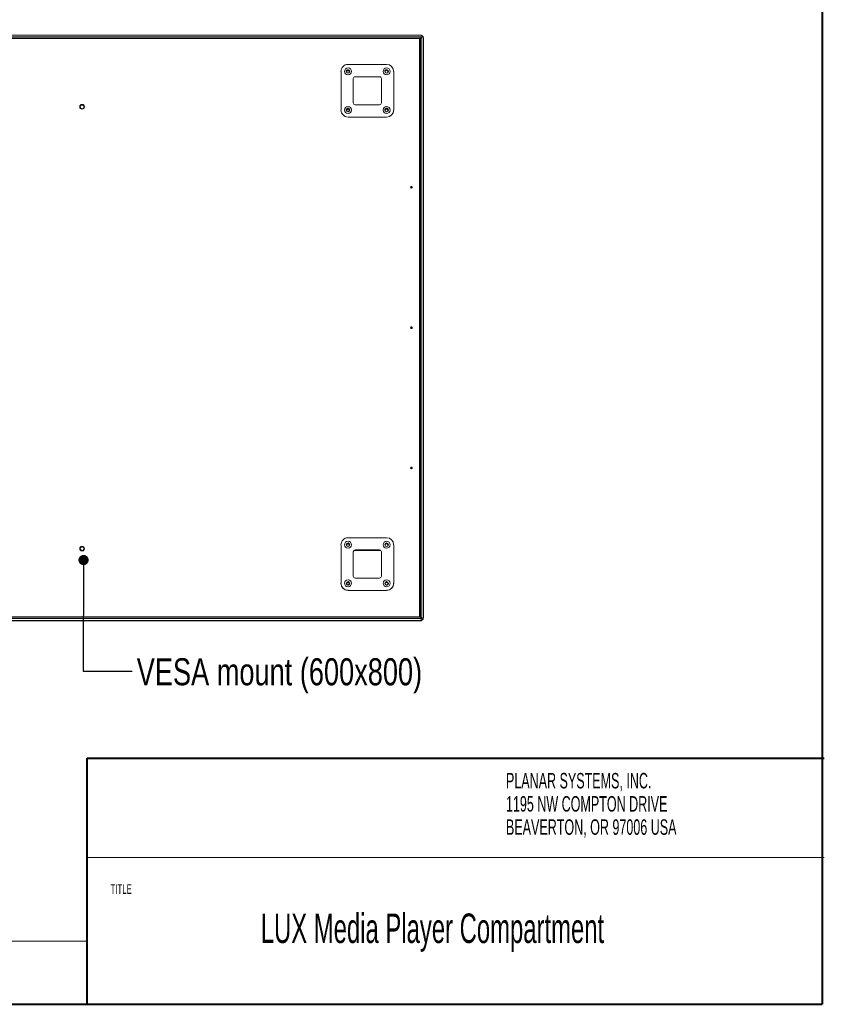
# Model space of a CAD drawing. Header units: millimetres. Extents: x 13 to 419, y 7 to 273.
# Tile 10 of 11: x 312 to 416, y 10 to 137. Entities that reach past the tile are written whole.
import ezdxf

# ---------------------------------------------------------------- set-up
doc = ezdxf.new("R2010")
doc.units = ezdxf.units.MM
doc.styles.add('SLDTEXTSTYLE0', font='TXT', dxfattribs={"width": 0.605})
doc.styles.add('SLDTEXTSTYLE1', font='TXT', dxfattribs={"width": 0.75})
doc.dimstyles.new('SLDDIMSTYLE0', dxfattribs={"dimtxt": 0, "dimasz": 1.3208, "dimexe": 0, "dimexo": 0.0625, "dimgap": 0, "dimtad": 0, "dimtih": 1, "dimtoh": 1, "dimdec": 0, "dimrnd": 1e-09, "dimzin": 0, "dimdsep": 46, "dimtxsty": 'Standard', "dimblk1": 'DOT', "dimblk2": 'DOT', "dimsah": 1, "dimcen": 0.09, "dimadec": 0, "dimazin": 0, "dimtfac": 1.3208, "dimtdec": 0, "dimtofl": 0, "dimtmove": 0, "dimatfit": 3, "dimldrblk": 'DOT', "dimfxl": 1, "dimfrac": 2, "dimtolj": 1, "dimtzin": 0, "dimarcsym": 0})

# ---------------------------------------------------------------- blocks, each defined once
blk = doc.blocks.new('SW_NOTE_0')
at = {"color": 0, "linetype": 'Continuous', "lineweight": 0, "char_height": 2, "attachment_point": 1, "style": 'SLDTEXTSTYLE0'}
for s, insert in [('PLANAR SYSTEMS, INC.', (0, 2.58)), ('1195 NW COMPTON DRIVE', (0, -0.42)), ('BEAVERTON, OR 97006 USA', (0, -3.42))]:
    blk.add_mtext(s, dxfattribs=dict(at, insert=insert))
blk = doc.blocks.new('SW_NOTE_1')
at = {"color": 0, "linetype": 'Continuous', "lineweight": 0, "char_height": 1.15, "attachment_point": 1, "style": 'SLDTEXTSTYLE0'}
for s, insert in [('THIS DRAWING CONTAINS INFORMATION PROPRIETARY TO PLANAR SYSTEMS, INC., ANY REPRODUCTION IN PART OR WHOLE WITHOUT THE WRITTEN PERMISSION OF PLANAR SYSTEMS', (0, 1.48)), ('IS PROHIBITED. THIS DRAWING IS SUPPLIED FOR INFORMATION, IDENTIFICATION, ENGINEERING, EVALUATION, AND/OR INSPECTION PURPOSES ONLY AND MAY NOT BE USED AS BASIS', (0, -0.67)), ('FOR THE MANUFACTURING OF PRODUCTS OR THE FURNISHING OF SERVICES TO PLANAR SYSTEMS OR TO ANY THIRD PARTY UNLESS AUTHORIZED IN WRITING BY PLANAR SYSTEMS.', (0, -2.82))]:
    blk.add_mtext(s, dxfattribs=dict(at, insert=insert))
blk = doc.blocks.new('Block1')
at = {"color": 7, "linetype": 'Continuous', "lineweight": 40}
for p, q in [((139.38, 178.08), (139.38, 209.83)), ((139.38, 209.83), (234.63, 209.83))]:
    blk.add_line(p, q, dxfattribs=at)
at = {"color": 7, "linetype": 'Continuous', "lineweight": 0}
for p, q in [((139.38, 209.83), (139.38, 178.08)), ((139.38, 209.83), (234.63, 209.83)), ((139.38, 197), (234.63, 197))]:
    blk.add_line(p, q, dxfattribs=at)
at = {"color": 7, "linetype": 'Continuous', "lineweight": 15}
for p, q in [((139.38, 186.2), (-8.21, 186.2)), ((-8.21, 186.2), (-8.21, 178.03))]:
    blk.add_line(p, q, dxfattribs=at)
at = {"color": 7, "linetype": 'Continuous', "lineweight": 0}
for name, p in [('SW_NOTE_0', (193.5, 205.36)), ('SW_NOTE_1', (-5.89, 183.49))]:
    blk.add_blockref(name, p, dxfattribs=at)
at = {"color": 7, "linetype": 'Continuous', "lineweight": 0, "insert": (142.4, 193.55), "char_height": 1.25, "attachment_point": 1, "style": 'SLDTEXTSTYLE0'}
blk.add_mtext('TITLE', dxfattribs=at)
blk = doc.blocks.new('_DOT')
at = {"color": 0, "linetype": 'ByBlock', "lineweight": -2}
blk.add_line((-0.5, 0), (-1, 0), dxfattribs=at)
at = {"color": 0, "linetype": 'ByBlock', "const_width": 0.5}
blk.add_lwpolyline([(-0.25, 0, 1), (0.25, 0, 1)], format="xyb", close=True, dxfattribs=at)

msp = doc.modelspace()

# ---------------------------------------------------------------- linework, layer by layer
at = {"color": 7, "linetype": 'Continuous', "lineweight": 40}
for p in [(416.05, 269.75), (15.75, 9.65)]:
    msp.add_line(p, (416.05, 9.65), dxfattribs=at)
at = {"color": 7, "linetype": 'Continuous', "lineweight": 0}
for p, q in [((364.09, 134.99), (233.94, 134.99)), ((364.32, 134.77), (233.71, 134.77)), ((233.88, 134.6), (364.15, 134.6)), ((233.94, 134.54), (364.09, 134.54)), ((364.09, 134.54), (233.94, 134.54)), ((233.94, 134.54), (364.09, 134.54)), ((364.09, 134.54), (364.02, 134.47)), ((364.02, 134.46), (364.09, 134.54)), ((364.02, 59.75), (364.02, 134.54)), ((364.09, 59.75), (364.09, 134.54)), ((364.32, 134.77), (364.15, 134.6)), ((364.15, 134.6), (364.15, 59.7)), ((364.32, 59.53), (364.32, 134.77)), ((364.41, 134.85), (364.41, 134.86)), ((364.55, 134.54), (364.55, 59.75)), ((359.79, 131.19), (354.8, 131.19)), ((353.9, 125.29), (353.9, 130.28)), ((354.88, 130.39), (354.73, 130.39)), ((354.84, 130.41), (354.77, 130.41)), ((359.87, 130.39), (359.72, 130.39)), ((359.83, 130.41), (359.76, 130.41)), ((360.7, 125.29), (360.7, 130.28)), ((355.48, 129.37), (355.48, 126.2)), ((358.89, 129.6), (355.71, 129.6)), ((355.71, 129.6), (355.71, 129.59)), ((358.89, 129.59), (355.71, 129.59)), ((358.89, 129.59), (358.89, 129.6)), ((359.11, 126.2), (359.11, 129.37)), ((320.16, 125.7), (320.16, 125.7)), ((320.73, 125.7), (320.73, 125.7)), ((353.9, 125.29), (353.9, 125.29)), ((355.71, 125.97), (358.89, 125.97)), ((360.7, 125.29), (360.7, 125.29)), ((354.8, 124.38), (354.8, 124.38)), ((354.8, 124.38), (359.79, 124.38)), ((354.8, 124.38), (359.79, 124.38)), ((359.79, 124.38), (359.79, 124.38)), ((362.89, 115.29), (362.89, 115.29)), ((363.08, 115.3), (363.08, 115.28)), ((363.1, 115.31), (363.1, 115.29)), ((363.1, 115.29), (363.1, 115.29)), ((362.89, 97.14), (362.89, 97.14)), ((363.08, 97.15), (363.08, 97.13)), ((363.1, 97.16), (363.1, 97.14)), ((363.1, 97.14), (363.1, 97.14)), ((362.89, 79), (362.89, 79)), ((363.08, 79.01), (363.08, 78.99)), ((363.1, 79.02), (363.1, 79)), ((363.1, 79), (363.1, 79)), ((353.9, 69.08), (353.9, 64.09)), ((354.8, 69.98), (359.79, 69.98)), ((360.7, 64.09), (360.7, 69.08)), ((320.16, 68.57), (320.16, 68.57)), ((320.73, 68.57), (320.73, 68.57)), ((355.48, 68.17), (355.48, 65)), ((358.89, 68.4), (355.71, 68.4)), ((355.71, 68.4), (355.71, 68.39)), ((358.89, 68.39), (355.71, 68.39)), ((359, 68.36), (355.71, 68.36)), ((355.71, 68.36), (355.71, 68.36)), ((359, 68.36), (355.71, 68.36)), ((359.01, 68.35), (355.71, 68.35)), ((355.71, 68.35), (355.71, 68.35)), ((359.02, 68.35), (355.71, 68.35)), ((358.89, 68.39), (358.89, 68.4)), ((359.11, 65), (359.11, 68.17)), ((353.9, 64.08), (353.9, 64.09)), ((355.71, 64.77), (358.89, 64.77)), ((360.7, 64.09), (360.7, 64.08)), ((354.8, 63.18), (359.79, 63.18)), ((354.8, 63.18), (354.8, 63.18)), ((354.8, 63.18), (359.79, 63.18)), ((359.79, 63.18), (359.79, 63.18)), ((233.71, 59.53), (364.32, 59.53)), ((364.15, 59.7), (233.88, 59.7)), ((364.09, 59.75), (233.94, 59.75)), ((364.09, 59.3), (233.94, 59.3)), ((233.94, 59.23), (364.09, 59.23)), ((233.94, 59.23), (364.09, 59.23)), ((364.02, 59.82), (364.09, 59.75)), ((364.09, 59.75), (364.02, 59.82)), ((364.09, 59.23), (364.09, 59.3)), ((364.32, 59.53), (364.15, 59.7)), ((364.4, 59.34), (364.4, 59.42)), ((364.41, 59.35), (364.41, 59.43)), ((364.43, 59.45), (364.43, 59.37)), ((364.55, 59.68), (364.55, 59.75))]:
    msp.add_line(p, q, dxfattribs=at)
at = {"color": 7, "linetype": 'Continuous', "lineweight": 0, "flags": 128}
for points in [[(355.03, 130.26), (355.02, 130.32), (354.98, 130.39)], [(360.02, 130.26), (360.01, 130.32), (359.97, 130.39)], [(355.03, 125.27), (355.02, 125.33), (354.98, 125.4)], [(360.02, 125.27), (360.01, 125.33), (359.97, 125.4)]]:
    msp.add_lwpolyline(points, dxfattribs=at)
at = {"color": 7, "linetype": 'Continuous', "lineweight": 0}
for centre, radius in [((354.8, 130.28), 0.45), ((354.8, 130.27), 0.236), ((354.8, 130.27), 0.229), ((354.8, 130.24), 0.179), ((359.79, 130.28), 0.45), ((359.79, 130.27), 0.236), ((359.79, 130.27), 0.229), ((359.79, 130.24), 0.179), ((320.44, 125.71), 0.304), ((320.44, 125.7), 0.286), ((320.44, 125.7), 0.243), ((354.8, 125.29), 0.45), ((354.8, 125.29), 0.236), ((354.8, 125.29), 0.229), ((354.8, 125.25), 0.179), ((359.79, 125.29), 0.45), ((359.79, 125.29), 0.236), ((359.79, 125.29), 0.229), ((359.79, 125.25), 0.179), ((362.99, 115.29), 0.118), ((362.99, 115.29), 0.107), ((362.99, 115.29), 0.0893), ((362.99, 97.14), 0.118), ((362.99, 97.14), 0.107), ((362.99, 97.14), 0.0893), ((362.99, 79), 0.118), ((362.99, 79), 0.107), ((362.99, 78.99), 0.0893), ((320.44, 68.58), 0.304), ((320.44, 68.57), 0.286), ((320.44, 68.57), 0.243), ((354.8, 69.08), 0.45), ((354.8, 69.07), 0.236), ((354.8, 69.07), 0.229), ((354.8, 69.03), 0.179), ((359.79, 69.08), 0.45), ((359.79, 69.07), 0.236), ((359.79, 69.07), 0.229), ((359.79, 69.03), 0.179), ((354.8, 64.09), 0.45), ((354.8, 64.08), 0.236), ((354.8, 64.08), 0.229), ((354.8, 64.05), 0.179), ((359.79, 64.09), 0.45), ((359.79, 64.08), 0.236), ((359.79, 64.08), 0.229), ((359.79, 64.05), 0.179)]:
    msp.add_circle(centre, radius, dxfattribs=at)
for centre, radius, start, end in [((354.8, 130.28), 0.907, 89.9918, 179.9926), ((359.79, 130.28), 0.907, 0.008, 90.0076), ((354.8, 130.27), 0.236, 89.9909, 179.9936), ((354.8, 130.24), 0.229, 40.5237, 175.6536), ((354.8, 130.24), 0.229, 4.3458, 175.6542), ((354.8, 130.23), 0.179, 0.0107, 179.9893), ((354.8, 130.24), 0.229, 66.6881, 114.1679), ((354.8, 130.27), 0.236, 0.0074, 90.0071), ((359.79, 130.27), 0.236, 89.9916, 179.9928), ((359.79, 130.24), 0.229, 40.5234, 175.6539), ((359.79, 130.24), 0.229, 4.3453, 175.6547), ((359.79, 130.24), 0.229, 4.5375, 175.4625), ((359.79, 130.23), 0.179, 0.011, 179.989), ((359.79, 130.27), 0.236, 0.0074, 90.0081), ((355.71, 129.37), 0.227, 89.9906, 179.9943), ((355.71, 129.37), 0.227, 89.9906, 179.9943), ((358.89, 129.37), 0.227, 0.0074, 90.0088), ((358.89, 129.37), 0.227, 0.0074, 90.0088), ((355.71, 126.2), 0.227, 180.0074, 270.0077), ((358.89, 126.2), 0.227, 269.9929, 359.991), ((320.44, 125.71), 0.304, 0.0114, 179.9886), ((320.44, 125.7), 0.286, 0.0116, 179.9884), ((320.44, 125.69), 0.243, 1.3671, 178.6329), ((354.8, 125.29), 0.907, 180.008, 270.0076), ((354.8, 125.29), 0.907, 180.0074, 270.0082), ((354.8, 125.29), 0.236, 89.9904, 179.9941), ((354.8, 125.25), 0.229, 40.5237, 175.6536), ((354.8, 125.25), 0.229, 4.3506, 175.6494), ((354.8, 125.25), 0.229, 4.5373, 175.4627), ((354.8, 125.24), 0.179, 0.0107, 179.9893), ((354.8, 125.29), 0.236, 0.0074, 90.0071), ((359.79, 125.29), 0.236, 89.9911, 179.9933), ((359.79, 125.25), 0.229, 40.5234, 175.6539), ((359.79, 125.25), 0.229, 4.3505, 175.6495), ((359.79, 125.25), 0.229, 4.5375, 175.4625), ((359.79, 125.24), 0.179, 0.011, 179.989), ((359.79, 125.29), 0.236, 0.0074, 90.0081), ((359.79, 125.29), 0.907, 269.9918, 359.9926), ((359.79, 125.29), 0.907, 269.9926, 359.9918), ((362.99, 115.29), 0.118, 0.0127, 179.9873), ((362.99, 115.29), 0.107, 13.0287, 179.9875), ((362.99, 115.28), 0.0893, 13.0272, 177.474), ((362.99, 97.14), 0.118, 0.0127, 179.9873), ((362.99, 97.14), 0.107, 13.0283, 179.9856), ((362.99, 97.13), 0.0893, 13.0281, 179.9858), ((362.99, 79), 0.118, 0.0127, 179.9873), ((362.99, 79), 0.107, 13.0282, 179.9862), ((362.99, 78.99), 0.0893, 13.0287, 179.986), ((320.44, 68.58), 0.304, 0.0116, 179.9884), ((320.44, 68.57), 0.286, 89.9905, 179.9939), ((320.44, 68.56), 0.243, 89.991, 178.6343), ((320.44, 68.57), 0.286, 0.0061, 90.009), ((320.44, 68.56), 0.243, 1.3675, 90.0072), ((354.8, 69.08), 0.907, 89.9919, 179.9926), ((354.8, 69.07), 0.236, 0.0105, 179.9895), ((354.8, 69.04), 0.229, 4.3442, 175.6558), ((354.8, 69.03), 0.179, 0.0097, 179.9903), ((359.79, 69.07), 0.236, 0.0108, 179.9892), ((359.79, 69.04), 0.229, 4.3442, 175.6558), ((359.79, 69.03), 0.179, 0.0126, 179.9874), ((359.79, 69.08), 0.907, 0.0082, 90.0074), ((355.71, 68.17), 0.227, 89.9916, 179.9936), ((355.71, 68.16), 0.227, 89.9916, 179.9936), ((355.71, 68.13), 0.227, 90.0286, 171.0224), ((355.71, 68.13), 0.227, 90.028, 171.0453), ((355.71, 68.13), 0.227, 89.9916, 179.9936), ((355.71, 68.12), 0.227, 89.9916, 179.9936), ((358.89, 68.17), 0.227, 0.0081, 90.0077), ((358.89, 68.16), 0.227, 0.0081, 90.0077), ((355.71, 65), 0.227, 180.0065, 270.0083), ((358.89, 65), 0.227, 269.9923, 359.9918), ((354.8, 64.09), 0.907, 180.008, 270.0075), ((354.8, 64.08), 0.907, 180.0075, 270.0081), ((354.8, 64.08), 0.236, 0.0106, 179.9894), ((354.8, 64.05), 0.229, 4.3442, 175.6558), ((354.8, 64.04), 0.179, 0.0096, 179.9904), ((359.79, 64.08), 0.236, 0.0108, 179.9892), ((359.79, 64.05), 0.229, 4.3105, 175.7464), ((359.79, 64.04), 0.179, 0.0126, 179.9874), ((359.79, 64.09), 0.907, 269.9919, 359.9925), ((359.79, 64.08), 0.907, 269.9926, 359.9918)]:
    msp.add_arc(centre, radius, start, end, dxfattribs=at)
for centre, major_axis, start_param, end_param in [((364.15, 134.6), (0.0567, 0.0567), 1.559173, 3.12997), ((364.32, 134.76), (0.227, 0.227), 1.194691, 1.559173), ((364.15, 59.7), (0.0567, -0.0567), 1.582419, 3.153216), ((364.15, 59.7), (-0.0567, 0.0567), 4.724012, 6.294808), ((364.32, 59.52), (0.227, -0.227), 1.217937, 1.582419), ((364.32, 59.52), (-0.227, 0.227), 4.359529, 4.724012)]:
    msp.add_ellipse(centre, major_axis=major_axis, ratio=0.011623, start_param=start_param, end_param=end_param, dxfattribs=at)
for points, knots in [([(364.09, 134.99), (364.09, 134.99), (364.12, 134.99), (364.19, 134.98), (364.3, 134.95), (364.37, 134.9), (364.4, 134.87)], [0, 0, 0, 0, 0.002909, 0.215725, 0.710234, 1, 1, 1, 1]), ([(364.4, 134.85), (364.4, 134.85), (364.41, 134.85), (364.41, 134.86), (364.41, 134.87), (364.4, 134.87), (364.4, 134.87), (364.4, 134.87)], [0, 0, 0, 0, 0.2090678, 0.4177441, 0.6389862, 0.8721513, 1, 1, 1, 1]), ([(364.43, 134.85), (364.43, 134.85), (364.42, 134.85), (364.42, 134.85), (364.41, 134.85), (364.4, 134.85), (364.4, 134.85), (364.4, 134.85)], [0, 0, 0, 0, 0.223496, 0.44638, 0.680638, 0.910547, 1, 1, 1, 1]), ([(364.43, 134.85), (364.45, 134.82), (364.51, 134.74), (364.54, 134.64), (364.55, 134.56), (364.55, 134.54), (364.55, 134.54)], [0, 0, 0, 0, 0.2897672, 0.784284, 0.9970952, 1, 1, 1, 1]), ([(364.4, 59.42), (364.37, 59.4), (364.3, 59.34), (364.19, 59.3), (364.12, 59.3), (364.09, 59.3), (364.09, 59.3)], [0, 0, 0, 0, 0.2897655, 0.7842748, 0.9970902, 1, 1, 1, 1]), ([(364.09, 59.23), (364.09, 59.23), (364.12, 59.23), (364.19, 59.23), (364.3, 59.26), (364.37, 59.32), (364.4, 59.34)], [0, 0, 0, 0, 0.00291, 0.215726, 0.710235, 1, 1, 1, 1]), ([(364.4, 59.42), (364.4, 59.42), (364.4, 59.43), (364.41, 59.43), (364.41, 59.44), (364.4, 59.44), (364.4, 59.45), (364.4, 59.45)], [0, 0, 0, 0, 0.223419, 0.4464, 0.680668, 0.910566, 1, 1, 1, 1]), ([(364.4, 59.45), (364.4, 59.45), (364.41, 59.44), (364.41, 59.44), (364.42, 59.44), (364.42, 59.44), (364.43, 59.45), (364.43, 59.45)], [0, 0, 0, 0, 0.209093, 0.417686, 0.638909, 0.872098, 1, 1, 1, 1]), ([(364.41, 59.35), (364.41, 59.35), (364.41, 59.35), (364.4, 59.35), (364.4, 59.34), (364.4, 59.34)], [0, 0, 0, 0, 0.3035, 0.7533, 1, 1, 1, 1]), ([(364.43, 59.37), (364.43, 59.37), (364.42, 59.36), (364.42, 59.36), (364.41, 59.36), (364.41, 59.36), (364.41, 59.36)], [0, 0, 0, 0, 0.283632, 0.56653, 0.86385, 1, 1, 1, 1]), ([(364.55, 59.75), (364.55, 59.75), (364.55, 59.73), (364.54, 59.65), (364.51, 59.55), (364.45, 59.47), (364.43, 59.45)], [0, 0, 0, 0, 0.002903, 0.215719, 0.710232, 1, 1, 1, 1]), ([(364.43, 59.37), (364.45, 59.4), (364.51, 59.47), (364.54, 59.58), (364.55, 59.66), (364.55, 59.68), (364.55, 59.68)], [0, 0, 0, 0, 0.289768, 0.784282, 0.997096, 1, 1, 1, 1])]:
    msp.add_open_spline(points, degree=3, knots=knots, dxfattribs=at)

# ---------------------------------------------------------------- block references
at = {"color": 7, "linetype": 'Continuous'}
msp.add_blockref('Block1', (181.71, -168.37), dxfattribs=at)

# ---------------------------------------------------------------- texts
at = {"color": 7, "linetype": 'Continuous', "lineweight": 0}
for s, insert, char_height, attachment_point, style in [('VESA mount (600x800)', (327.5, 54.4), 3.5, 1, 'SLDTEXTSTYLE1'), ('LUX Media Player Compartment', (365.71, 21.39), 3.81, 2, 'SLDTEXTSTYLE0')]:
    msp.add_mtext(s, dxfattribs=dict(at, insert=insert, char_height=char_height, attachment_point=attachment_point, style=style))

# ---------------------------------------------------------------- leaders
msp.add_leader([(320.63, 67.1), (320.58, 52.73), (326.93, 52.73)], dimstyle='SLDDIMSTYLE0', dxfattribs=at)

doc.saveas('drawing.dxf')
